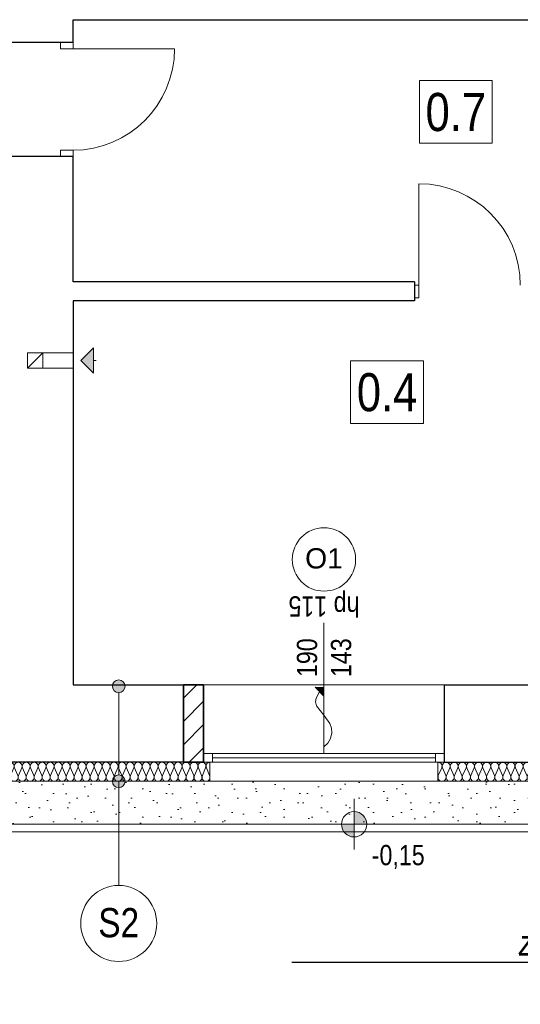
# Model space of a CAD drawing. Extents: x -543332 to -323966, y -9028 to 137422.
# Tile 16 of 250: x -488771 to -484818, y 30947 to 38718. Entities that reach past the tile are written whole.
import ezdxf
from ezdxf import colors
from ezdxf.entities.mleader import LeaderData, LeaderLine
from ezdxf.math import Vec2, Vec3

# ---------------------------------------------------------------- set-up
doc = ezdxf.new("R2010")
doc.units = 0
doc.header["$MEASUREMENT"] = 0
for name, color, linetype, lineweight in [('$ IE_OPISY', 7, 'Continuous', 25), ('A-Okna_Nr_Pióra__9', 8, 'Continuous', 9), ('Arch ocieplenie_Nr_Pióra__44', 8, 'Continuous', 9), ('Arch ocieplenie_Nr_Pióra__9', 8, 'Continuous', 9), ('Arch okna_Nr_Pióra__82', 8, 'Continuous', 20), ('Arch opisy okien_Nr_Pióra__9', 8, 'Continuous', 9), ('Arch opisy_Nr_Pióra__1', 8, 'Continuous', 25), ('Arch opisy_Nr_Pióra__21', 8, 'Continuous', 9), ('Arch opisy_Nr_Pióra__9', 8, 'Continuous', 9), ('Arch teren_Nr_Pióra__5', 8, 'Continuous', 13), ('Arch wykończenie_Nr_Pióra__3', 8, 'Continuous', 18), ('Arch zmurowania_Nr_Pióra__21', 8, 'Continuous', 9), ('Arch zmurowania_Nr_Pióra__27', 8, 'Continuous', 35), ('INWENT OPISY_Nr_Pióra__21', 8, 'Continuous', 9), ('INWENT RZĘDNE_Nr_Pióra__21', 8, 'Continuous', 9), ('INWENT. DRZWI_Nr_Pióra__5', 8, 'Continuous', 13), ('INWENT. OKNA_Nr_Pióra__21', 8, 'Continuous', 9), ('INWENT. OKNA_Nr_Pióra__5', 8, 'Continuous', 13), ('INWENT.ŚCIANY_Nr_Pióra__1', 8, 'Continuous', 25), ('INWENT.ŚCIANY_Nr_Pióra__21', 8, 'Continuous', 9), ('Istniejące kominy_Nr_Pióra__21', 8, 'Continuous', 9)]:
    doc.layers.add(name, color=color, linetype=linetype, lineweight=lineweight)
for name, color, linetype in [('A-Okna', 8, 'Continuous'), ('Arch ocieplenie', 8, 'Continuous'), ('Arch opisy', 8, 'Continuous'), ('Arch zmurowania', 8, 'Continuous'), ('INWENT RZĘDNE', 8, 'Continuous'), ('Istniejące kominy', 8, 'Continuous')]:
    doc.layers.add(name, color=color, linetype=linetype)
doc.styles.add('GENERATED_STYLE_10', font='arial.ttf')
doc.styles.add('GENERATED_STYLE_3', font='ARIALN.TTF')
doc.styles.add('GENERATED_STYLE_4', font='ARIALN.TTF')
doc.styles.add('GENERATED_STYLE_7', font='ARIALN.TTF')
doc.styles.add('ROMANS', font='romans.shx', dxfattribs={"width": 0.85})

# ---------------------------------------------------------------- blocks, each defined once
blk = doc.blocks.new('Izolacja cieplna 14_3', base_point=(-489098.3, 32857.6))
at = {"layer": 'Arch ocieplenie_Nr_Pióra__44', "linetype": 'Continuous'}
for p, q in [((-489095.7, 32752.3), (-489069.4, 32812.9)), ((-489064.1, 32812.9), (-489037.9, 32752.3)), ((-489032.6, 32752.3), (-489006.3, 32812.9)), ((-489001, 32812.9), (-488974.8, 32752.3)), ((-488969.5, 32752.3), (-488943.2, 32812.9)), ((-488937.9, 32812.9), (-488911.7, 32752.3)), ((-488906.4, 32752.3), (-488880.1, 32812.9)), ((-488874.8, 32812.9), (-488848.6, 32752.3)), ((-488843.3, 32752.3), (-488817, 32812.9)), ((-488811.7, 32812.9), (-488785.5, 32752.3)), ((-488780.2, 32752.3), (-488753.9, 32812.9)), ((-488748.6, 32812.9), (-488722.4, 32752.3)), ((-488717.1, 32752.3), (-488690.8, 32812.9)), ((-488685.5, 32812.9), (-488659.3, 32752.3)), ((-488654, 32752.3), (-488627.7, 32812.9)), ((-488622.4, 32812.9), (-488596.1, 32752.3)), ((-488590.8, 32752.3), (-488564.6, 32812.9)), ((-488559.3, 32812.9), (-488533, 32752.3)), ((-488527.7, 32752.3), (-488501.5, 32812.9)), ((-488496.2, 32812.9), (-488469.9, 32752.3)), ((-488464.6, 32752.3), (-488438.4, 32812.9)), ((-488433.1, 32812.9), (-488406.8, 32752.3)), ((-488401.5, 32752.3), (-488375.3, 32812.9)), ((-488370, 32812.9), (-488343.7, 32752.3)), ((-488338.4, 32752.3), (-488312.2, 32812.9)), ((-488306.9, 32812.9), (-488280.6, 32752.3)), ((-488275.3, 32752.3), (-488249.1, 32812.9)), ((-488243.8, 32812.9), (-488217.5, 32752.3)), ((-488212.2, 32752.3), (-488186, 32812.9)), ((-488180.7, 32812.9), (-488154.4, 32752.3)), ((-488149.1, 32752.3), (-488122.9, 32812.9)), ((-488117.6, 32812.9), (-488091.3, 32752.3)), ((-488086, 32752.3), (-488059.8, 32812.9)), ((-488054.5, 32812.9), (-488028.2, 32752.3)), ((-488022.9, 32752.3), (-487996.7, 32812.9)), ((-487991.4, 32812.9), (-487965.1, 32752.3)), ((-487959.8, 32752.3), (-487933.6, 32812.9)), ((-487928.3, 32812.9), (-487902, 32752.3)), ((-487896.7, 32752.3), (-487870.5, 32812.9)), ((-487865.2, 32812.9), (-487838.9, 32752.3)), ((-487833.6, 32752.3), (-487807.4, 32812.9)), ((-487802.1, 32812.9), (-487775.8, 32752.3)), ((-487770.5, 32752.3), (-487744.3, 32812.9)), ((-487739, 32812.9), (-487712.7, 32752.3)), ((-487707.4, 32752.3), (-487681.1, 32812.9)), ((-487675.8, 32812.9), (-487649.6, 32752.3)), ((-487644.3, 32752.3), (-487618, 32812.9)), ((-487612.7, 32812.9), (-487586.5, 32752.3)), ((-487581.2, 32752.3), (-487554.9, 32812.9)), ((-487549.6, 32812.9), (-487523.4, 32752.3)), ((-487518.1, 32752.3), (-487491.8, 32812.9)), ((-487486.5, 32812.9), (-487460.3, 32752.3)), ((-487455, 32752.3), (-487428.7, 32812.9)), ((-487423.4, 32812.9), (-487397.2, 32752.3)), ((-487391.9, 32752.3), (-487365.6, 32812.9)), ((-487360.3, 32812.9), (-487334.1, 32752.3)), ((-487328.8, 32752.3), (-487302.5, 32812.9)), ((-487297.2, 32812.9), (-487271, 32752.3))]:
    blk.add_line(p, q, dxfattribs=at)
for centre, start_param, end_param in [((-489098.3, 32825.7), 4.299596, 6.283185), ((-489035.2, 32825.7), 4.299595, 8.266774), ((-488972.1, 32825.7), 4.299595, 8.266774), ((-488909, 32825.7), 4.299595, 8.266774), ((-488845.9, 32825.7), 4.299595, 8.266774), ((-488782.8, 32825.7), 4.299595, 8.266774), ((-488719.7, 32825.7), 4.299595, 8.266774), ((-488656.6, 32825.7), 4.299595, 8.266774), ((-488593.5, 32825.7), 4.299595, 8.266774), ((-488530.4, 32825.7), 4.299595, 8.266774), ((-488467.3, 32825.7), 4.299595, 8.266774), ((-488404.2, 32825.7), 4.299595, 8.266774), ((-488341.1, 32825.7), 4.299595, 8.266774), ((-488278, 32825.7), 4.299595, 8.266774), ((-488214.9, 32825.7), 4.299595, 8.266774), ((-488151.8, 32825.7), 4.299595, 8.266774), ((-488088.7, 32825.7), 4.299595, 8.266774), ((-488025.6, 32825.7), 4.299595, 8.266774), ((-487962.5, 32825.7), 4.299595, 8.266774), ((-487899.4, 32825.7), 4.299595, 8.266774), ((-487836.3, 32825.7), 4.299595, 8.266774), ((-487773.2, 32825.7), 4.299595, 8.266774), ((-487710.1, 32825.7), 4.299595, 8.266774), ((-487646.9, 32825.7), 4.299595, 8.266774), ((-487583.8, 32825.7), 4.299595, 8.266774), ((-487520.7, 32825.7), 4.299595, 8.266774), ((-487457.6, 32825.7), 4.299595, 8.266774), ((-487394.5, 32825.7), 4.299595, 8.266774), ((-487331.4, 32825.7), 4.299595, 8.266774), ((-487268.3, 32825.7), 0, 1.983589), ((-489066.8, 32739.5), 1.158003, 5.125183), ((-489003.7, 32739.5), 1.158003, 5.125183), ((-488940.6, 32739.5), 1.158003, 5.125183), ((-488877.5, 32739.5), 1.158003, 5.125183), ((-488814.4, 32739.5), 1.158003, 5.125183), ((-488751.3, 32739.5), 1.158003, 5.125183), ((-488688.2, 32739.5), 1.158003, 5.125183), ((-488625, 32739.5), 1.158003, 5.125183), ((-488561.9, 32739.5), 1.158003, 5.125183), ((-488498.8, 32739.5), 1.158003, 5.125183), ((-488435.7, 32739.5), 1.158003, 5.125183), ((-488372.6, 32739.5), 1.158003, 5.125183), ((-488309.5, 32739.5), 1.158003, 5.125183), ((-488246.4, 32739.5), 1.158003, 5.125183), ((-488183.3, 32739.5), 1.158003, 5.125183), ((-488120.2, 32739.5), 1.158003, 5.125183), ((-488057.1, 32739.5), 1.158003, 5.125183), ((-487994, 32739.5), 1.158003, 5.125183), ((-487930.9, 32739.5), 1.158003, 5.125183), ((-487867.8, 32739.5), 1.158003, 5.125183), ((-487804.7, 32739.5), 1.158003, 5.125183), ((-487741.6, 32739.5), 1.158003, 5.125183), ((-487678.5, 32739.5), 1.158003, 5.125183), ((-487615.4, 32739.5), 1.158003, 5.125183), ((-487552.3, 32739.5), 1.158003, 5.125183), ((-487489.2, 32739.5), 1.158003, 5.125183), ((-487426.1, 32739.5), 1.158003, 5.125183), ((-487363, 32739.5), 1.158003, 5.125183), ((-487299.9, 32739.5), 1.158003, 5.125183)]:
    blk.add_ellipse(centre, major_axis=(0, 31.9), ratio=0.989029, start_param=start_param, end_param=end_param, dxfattribs=at)
blk = doc.blocks.new('Izolacja cieplna 14_16', base_point=(-485468.3, 32857.6))
at = {"layer": 'Arch ocieplenie_Nr_Pióra__9', "linetype": 'Continuous'}
for p, q in [((-485465.6, 32752.3), (-485439, 32812.9)), ((-485433.6, 32812.9), (-485407, 32752.3)), ((-485401.6, 32752.3), (-485375, 32812.9)), ((-485369.6, 32812.9), (-485343, 32752.3)), ((-485337.6, 32752.3), (-485311, 32812.9)), ((-485305.6, 32812.9), (-485279, 32752.3)), ((-485273.6, 32752.3), (-485247, 32812.9)), ((-485241.6, 32812.9), (-485215, 32752.3)), ((-485209.6, 32752.3), (-485183, 32812.9)), ((-485177.6, 32812.9), (-485151, 32752.3)), ((-485145.6, 32752.3), (-485119, 32812.9)), ((-485113.6, 32812.9), (-485087, 32752.3)), ((-485081.6, 32752.3), (-485055, 32812.9)), ((-485049.6, 32812.9), (-485023, 32752.3)), ((-485017.6, 32752.3), (-484991, 32812.9)), ((-484985.6, 32812.9), (-484959, 32752.3)), ((-484953.6, 32752.3), (-484927, 32812.9)), ((-484921.6, 32812.9), (-484895, 32752.3)), ((-484889.6, 32752.3), (-484863, 32812.9)), ((-484857.6, 32812.9), (-484831, 32752.3)), ((-484825.6, 32752.3), (-484799, 32812.9)), ((-484793.6, 32812.9), (-484767, 32752.3)), ((-484761.6, 32752.3), (-484735, 32812.9)), ((-484729.6, 32812.9), (-484703, 32752.3)), ((-484697.6, 32752.3), (-484671, 32812.9)), ((-484665.6, 32812.9), (-484639, 32752.3)), ((-484633.6, 32752.3), (-484607, 32812.9)), ((-484601.6, 32812.9), (-484575, 32752.3)), ((-484569.6, 32752.3), (-484543, 32812.9)), ((-484537.6, 32812.9), (-484511, 32752.3)), ((-484505.6, 32752.3), (-484479, 32812.9)), ((-484473.6, 32812.9), (-484447, 32752.3)), ((-484441.6, 32752.3), (-484415, 32812.9)), ((-484409.6, 32812.9), (-484383, 32752.3)), ((-484377.6, 32752.3), (-484351, 32812.9)), ((-484345.6, 32812.9), (-484319, 32752.3)), ((-484313.6, 32752.3), (-484287, 32812.9)), ((-484281.6, 32812.9), (-484255, 32752.3)), ((-484249.6, 32752.3), (-484223, 32812.9)), ((-484217.6, 32812.9), (-484191, 32752.3)), ((-484185.6, 32752.3), (-484159, 32812.9)), ((-484153.6, 32812.9), (-484127, 32752.3)), ((-484121.6, 32752.3), (-484095, 32812.9)), ((-484089.6, 32812.9), (-484063, 32752.3)), ((-484057.6, 32752.3), (-484031, 32812.9)), ((-484025.6, 32812.9), (-483999, 32752.3)), ((-483993.6, 32752.3), (-483967, 32812.9)), ((-483961.6, 32812.9), (-483935, 32752.3)), ((-483929.6, 32752.3), (-483903, 32812.9)), ((-483897.6, 32812.9), (-483871, 32752.3)), ((-483865.6, 32752.3), (-483839, 32812.9)), ((-483833.6, 32812.9), (-483807, 32752.3)), ((-483801.6, 32752.3), (-483775, 32812.9)), ((-483769.6, 32812.9), (-483743, 32752.3)), ((-483737.6, 32752.3), (-483711, 32812.9)), ((-483705.6, 32812.9), (-483679, 32752.3)), ((-483673.6, 32752.3), (-483647, 32812.9)), ((-483641.6, 32812.9), (-483615, 32752.3)), ((-483609.6, 32752.3), (-483583, 32812.9)), ((-483577.6, 32812.9), (-483551, 32752.3)), ((-483545.6, 32752.3), (-483519, 32812.9)), ((-483513.6, 32812.9), (-483487, 32752.3)), ((-483481.6, 32752.3), (-483455, 32812.9)), ((-483449.6, 32812.9), (-483423, 32752.3)), ((-483417.6, 32752.3), (-483391, 32812.9)), ((-483385.6, 32812.9), (-483359, 32752.3)), ((-483353.6, 32752.3), (-483327, 32812.9)), ((-483321.6, 32812.9), (-483295, 32752.3)), ((-483289.6, 32752.3), (-483263, 32812.9)), ((-483257.6, 32812.9), (-483231, 32752.3)), ((-483225.6, 32752.3), (-483199, 32812.9)), ((-483193.6, 32812.9), (-483167, 32752.3)), ((-483161.6, 32752.3), (-483135, 32812.9)), ((-483129.6, 32812.9), (-483103, 32752.3)), ((-483097.6, 32752.3), (-483071, 32812.9)), ((-483065.6, 32812.9), (-483039, 32752.3)), ((-483033.6, 32752.3), (-483007, 32812.9)), ((-483001.6, 32812.9), (-482975, 32752.3)), ((-482969.6, 32752.3), (-482943, 32812.9)), ((-482937.6, 32812.9), (-482911, 32752.3))]:
    blk.add_line(p, q, dxfattribs=at)
for centre, start_param, end_param in [((-485468.3, 32825.7), 5.870392, 7.853982), ((-485404.3, 32825.7), 5.870392, 9.837571), ((-485340.3, 32825.7), 5.870392, 9.837571), ((-485276.3, 32825.7), 5.870392, 9.837571), ((-485212.3, 32825.7), 5.870392, 9.837571), ((-485148.3, 32825.7), 5.870392, 9.837571), ((-485084.3, 32825.7), 5.870392, 9.837571), ((-485020.3, 32825.7), 5.870392, 9.837571), ((-484956.3, 32825.7), 5.870392, 9.837571), ((-484892.3, 32825.7), 5.870392, 9.837571), ((-484828.3, 32825.7), 5.870392, 9.837571), ((-484764.3, 32825.7), 5.870392, 9.837571), ((-484700.3, 32825.7), 5.870392, 9.837571), ((-484636.3, 32825.7), 5.870392, 9.837571), ((-484572.3, 32825.7), 5.870392, 9.837571), ((-484508.3, 32825.7), 5.870392, 9.837571), ((-484444.3, 32825.7), 5.870392, 9.837571), ((-484380.3, 32825.7), 5.870392, 9.837571), ((-484316.3, 32825.7), 5.870392, 9.837571), ((-484252.3, 32825.7), 5.870392, 9.837571), ((-484188.3, 32825.7), 5.870392, 9.837571), ((-484124.3, 32825.7), 5.870392, 9.837571), ((-484060.3, 32825.7), 5.870392, 9.837571), ((-483996.3, 32825.7), 5.870392, 9.837571), ((-483932.3, 32825.7), 5.870392, 9.837571), ((-483868.3, 32825.7), 5.870392, 9.837571), ((-483804.3, 32825.7), 5.870392, 9.837571), ((-483740.3, 32825.7), 5.870392, 9.837571), ((-483676.3, 32825.7), 5.870392, 9.837571), ((-483612.3, 32825.7), 5.870392, 9.837571), ((-483548.3, 32825.7), 5.870392, 9.837571), ((-483484.3, 32825.7), 5.870392, 9.837571), ((-483420.3, 32825.7), 5.870392, 9.837571), ((-483356.3, 32825.7), 5.870392, 9.837571), ((-483292.3, 32825.7), 5.870392, 9.837571), ((-483228.3, 32825.7), 5.870392, 9.837571), ((-483164.3, 32825.7), 5.870392, 9.837571), ((-483100.3, 32825.7), 5.870392, 9.837571), ((-483036.3, 32825.7), 5.870392, 9.837571), ((-482972.3, 32825.7), 5.870392, 9.837571), ((-482908.3, 32825.7), 1.570796, 3.554385), ((-485436.3, 32739.5), 2.728799, 6.695979), ((-485372.3, 32739.5), 2.728799, 6.695979), ((-485308.3, 32739.5), 2.728799, 6.695979), ((-485244.3, 32739.5), 2.728799, 6.695979), ((-485180.3, 32739.5), 2.728799, 6.695979), ((-485116.3, 32739.5), 2.728799, 6.695979), ((-485052.3, 32739.5), 2.728799, 6.695979), ((-484988.3, 32739.5), 2.728799, 6.695979), ((-484924.3, 32739.5), 2.728799, 6.695979), ((-484860.3, 32739.5), 2.728799, 6.695979), ((-484796.3, 32739.5), 2.728799, 6.695979), ((-484732.3, 32739.5), 2.728799, 6.695979), ((-484668.3, 32739.5), 2.728799, 6.695979), ((-484604.3, 32739.5), 2.728799, 6.695979), ((-484540.3, 32739.5), 2.728799, 6.695979), ((-484476.3, 32739.5), 2.728799, 6.695979), ((-484412.3, 32739.5), 2.728799, 6.695979), ((-484348.3, 32739.5), 2.728799, 6.695979), ((-484284.3, 32739.5), 2.728799, 6.695979), ((-484220.3, 32739.5), 2.728799, 6.695979), ((-484156.3, 32739.5), 2.728799, 6.695979), ((-484092.3, 32739.5), 2.728799, 6.695979), ((-484028.3, 32739.5), 2.728799, 6.695979), ((-483964.3, 32739.5), 2.728799, 6.695979), ((-483900.3, 32739.5), 2.728799, 6.695979), ((-483836.3, 32739.5), 2.728799, 6.695979), ((-483772.3, 32739.5), 2.728799, 6.695979), ((-483708.3, 32739.5), 2.728799, 6.695979), ((-483644.3, 32739.5), 2.728799, 6.695979), ((-483580.3, 32739.5), 2.728799, 6.695979), ((-483516.3, 32739.5), 2.728799, 6.695979), ((-483452.3, 32739.5), 2.728799, 6.695979), ((-483388.3, 32739.5), 2.728799, 6.695979), ((-483324.3, 32739.5), 2.728799, 6.695979), ((-483260.3, 32739.5), 2.728799, 6.695979), ((-483196.3, 32739.5), 2.728799, 6.695979), ((-483132.3, 32739.5), 2.728799, 6.695979), ((-483068.3, 32739.5), 2.728799, 6.695979), ((-483004.3, 32739.5), 2.728799, 6.695979), ((-482940.3, 32739.5), 2.728799, 6.695979)]:
    blk.add_ellipse(centre, major_axis=(32, 0), ratio=0.996929, start_param=start_param, end_param=end_param, dxfattribs=at)
blk = doc.blocks.new('Ściana_2', base_point=(-487318.3, 32857.6))
at = {"layer": 'Arch zmurowania_Nr_Pióra__21', "linetype": 'Continuous'}
h = blk.add_hatch(dxfattribs=at)
h.set_pattern_fill('Common_Brick', color=256, style=0, pattern_type=2)
h.set_pattern_definition([(45, (0, 0), (-91.923878, 91.923878), [])])
h.paths.add_polyline_path([(-487318.3, 33467.6), (-487478.3, 33467.6), (-487478.3, 32857.6), (-487318.3, 32857.6)], flags=0)
at = {"layer": 'Arch zmurowania_Nr_Pióra__27', "linetype": 'Continuous'}
for p, q in [((-487318.3, 33467.6), (-487478.3, 33467.6)), ((-487478.3, 33467.6), (-487478.3, 32857.6)), ((-487318.3, 32857.6), (-487318.3, 33467.6)), ((-487478.3, 32857.6), (-487318.3, 32857.6))]:
    blk.add_line(p, q, dxfattribs=at)
blk = doc.blocks.new('Linia_3', base_point=(-488288.3, 36027.6))
at = {"layer": 'Istniejące kominy_Nr_Pióra__21', "linetype": 'Continuous'}
blk.add_hatch(color=256, dxfattribs=at).paths.add_polyline_path([(-488288.3, 36027.6), (-488188.3, 36127.6), (-488188.3, 35927.6)], flags=0)
for p, q in [((-488288.3, 36027.6), (-488188.3, 36127.6)), ((-488188.3, 36127.6), (-488188.3, 35927.6)), ((-488288.3, 36027.6), (-488188.3, 35927.6)), ((-488188.3, 36027.6), (-488168.3, 36027.6))]:
    blk.add_line(p, q, dxfattribs=at)
blk = doc.blocks.new('Krzywa_6', base_point=(-486368.3, 32977.9))
at = {"layer": 'A-Okna_Nr_Pióra__9', "linetype": 'Continuous'}
blk.add_hatch(color=256, dxfattribs=at).paths.add_polyline_path([(-486368.3, 33448.5), (-486368.7, 33377.8), (-486439, 33448.9)], flags=0)
for p, q in [((-486368.3, 33448.5), (-486439, 33448.9)), ((-486368.7, 33377.8), (-486439, 33448.9)), ((-486368.3, 33448.5), (-486368.7, 33377.8))]:
    blk.add_line(p, q, dxfattribs=at)
at = {"layer": 'A-Okna_Nr_Pióra__9', "linetype": 'Continuous', "flags": 128}
blk.add_lwpolyline([(-486368.3, 32977.9), (-486339.2, 33009.1), (-486317.9, 33044.1), (-486305.7, 33088.8), (-486308.2, 33127.5), (-486321.2, 33164), (-486368.3, 33228.5), (-486427.9, 33301.8), (-486435, 33333.8), (-486431, 33363.7), (-486403.9, 33413.3)], dxfattribs=at)
blk = doc.blocks.new('Koty wysokościowe_30', base_point=(-486130.6, 32367.6))
at = {"layer": 'INWENT RZĘDNE_Nr_Pióra__21', "linetype": 'Continuous'}
for points in [[(-486130.6, 32367.6), (-486030.6, 32367.6), (-486038.2, 32405.9), (-486059.9, 32438.3), (-486092.4, 32460), (-486130.6, 32467.6)], [(-486130.6, 32367.6), (-486230.6, 32367.6), (-486223, 32329.4), (-486201.3, 32296.9), (-486168.9, 32275.2), (-486130.6, 32267.6)]]:
    blk.add_hatch(color=256, dxfattribs=at).paths.add_polyline_path(points, flags=0)
for p, q in [((-486130.6, 32167.6), (-486130.6, 32567.6)), ((-486330.6, 32367.6), (-485930.6, 32367.6))]:
    blk.add_line(p, q, dxfattribs=at)
blk.add_circle((-486130.6, 32367.6), 100, dxfattribs=at)
at = {"layer": 'INWENT RZĘDNE_Nr_Pióra__21', "insert": (-485991, 32014.9), "char_height": 160, "attachment_point": 7, "style": 'GENERATED_STYLE_3'}
blk.add_mtext('{-0,15}', dxfattribs=at)
blk = doc.blocks.new('Linia_31', base_point=(-487988.9, 33457.6))
at = {"layer": 'Arch opisy_Nr_Pióra__21', "linetype": 'Continuous'}
for points in [[(-487938.9, 33457.6), (-487942.7, 33476.8), (-487953.5, 33493), (-487969.7, 33503.8), (-487988.9, 33507.6), (-488008, 33503.8), (-488024.2, 33493), (-488035.1, 33476.8), (-488038.9, 33457.6), (-488035.1, 33438.5), (-488024.2, 33422.3), (-488008, 33411.4), (-487988.9, 33407.6), (-487969.7, 33411.4), (-487953.5, 33422.3), (-487942.7, 33438.5)], [(-487938.9, 32707.6), (-487942.7, 32726.8), (-487953.5, 32743), (-487969.7, 32753.8), (-487988.9, 32757.6), (-488008, 32753.8), (-488024.2, 32743), (-488035.1, 32726.8), (-488038.9, 32707.6), (-488035.1, 32688.5), (-488024.2, 32672.3), (-488008, 32661.4), (-487988.9, 32657.6), (-487969.7, 32661.4), (-487953.5, 32672.3), (-487942.7, 32688.5)]]:
    blk.add_hatch(color=256, dxfattribs=at).paths.add_polyline_path(points, flags=0)
blk.add_line((-487988.9, 33407.6), (-487988.9, 32757.6), dxfattribs=at)
for centre in [(-487988.9, 33457.6), (-487988.9, 32707.6)]:
    blk.add_circle(centre, 50, dxfattribs=at)
blk = doc.blocks.new('Linia_32', base_point=(-487988.9, 32707.6))
at = {"layer": 'Arch opisy_Nr_Pióra__21', "linetype": 'Continuous'}
blk.add_line((-487988.9, 32707.6), (-487988.9, 31885), dxfattribs=at)
blk.add_circle((-487988.9, 31585), 300, dxfattribs=at)

msp = doc.modelspace()

# ---------------------------------------------------------------- hatches: boundary and pattern name
at = {"layer": 'Arch okna_Nr_Pióra__82', "linetype": 'Continuous'}
h = msp.add_hatch(dxfattribs=at)
h.set_pattern_fill('Render', color=256, style=0, pattern_type=2)
h.set_pattern_definition([(45, (0, 350), (-111.36932, 111.36932), [0, -105, 0, -157.5]), (110, (350, 350), (148.00159, 53.868173), [0, -77, 0, -133])])
h.paths.add_polyline_path([(-481433.3, 32707.6), (-489038.3, 32707.6), (-489038.3, 32367.6), (-481433.3, 32367.6)], flags=0)

# ---------------------------------------------------------------- linework, layer by layer
at = {"layer": 'Arch opisy_Nr_Pióra__9', "linetype": 'Continuous'}
msp.add_circle((-486368.3, 34457.6), 250, dxfattribs=at)
at = {"layer": 'Arch teren_Nr_Pióra__5', "linetype": 'Continuous'}
for p, q in [((-481433.3, 32367.6), (-489038.3, 32367.6)), ((-481433.3, 32307.6), (-489098.3, 32307.6))]:
    msp.add_line(p, q, dxfattribs=at)
at = {"layer": 'Arch wykończenie_Nr_Pióra__3', "linetype": 'Continuous'}
for p, q in [((-487268.3, 32707.6), (-487268.3, 32857.6)), ((-485468.3, 32707.6), (-485468.3, 32857.6)), ((-489098.3, 32707.6), (-487268.3, 32707.6)), ((-485468.3, 32707.6), (-482908.3, 32707.6))]:
    msp.add_line(p, q, dxfattribs=at)
at = {"layer": 'INWENT. DRZWI_Nr_Pióra__5', "linetype": 'Continuous'}
for p, q in [((-488448.3, 38487.6), (-488448.3, 38537.6)), ((-488348.3, 38487.6), (-488448.3, 38487.6)), ((-488348.3, 38537.6), (-488348.3, 38487.6)), ((-488348.3, 38487.6), (-487548.3, 38487.6)), ((-488348.3, 37687.6), (-488448.3, 37687.6)), ((-488448.3, 37687.6), (-488448.3, 37637.6)), ((-488348.3, 37637.6), (-488348.3, 37687.6)), ((-485618.3, 36622.6), (-485618.3, 37422.6)), ((-485653.3, 36622.6), (-485618.3, 36622.6)), ((-485618.3, 36622.6), (-485618.3, 36522.6)), ((-485618.3, 36522.6), (-485653.3, 36522.6))]:
    msp.add_line(p, q, dxfattribs=at)
for centre, start, end in [((-488348.3, 38487.6), 270, 0), ((-485618.3, 36622.6), 0, 90)]:
    msp.add_arc(centre, 800, start, end, dxfattribs=at)
at = {"layer": 'INWENT. OKNA_Nr_Pióra__5', "linetype": 'Continuous'}
for p, q in [((-486368.3, 32927.6), (-486368.3, 33957.6)), ((-485418.3, 32927.6), (-487318.3, 32927.6)), ((-487248.3, 32857.6), (-487248.3, 32927.6)), ((-487248.3, 32892.6), (-485488.3, 32892.6)), ((-485488.3, 32857.6), (-485488.3, 32927.6)), ((-485418.3, 32857.6), (-487318.3, 32857.6))]:
    msp.add_line(p, q, dxfattribs=at)
at = {"layer": 'INWENT.ŚCIANY_Nr_Pióra__1', "linetype": 'Continuous'}
for p, q in [((-488348.3, 38717.6), (-481158.3, 38717.6)), ((-488348.3, 38537.6), (-488348.3, 38717.6)), ((-488348.3, 38537.6), (-488948.3, 38537.6)), ((-488348.3, 37637.6), (-488948.3, 37637.6)), ((-488348.3, 36647.6), (-488348.3, 37637.6)), ((-485653.3, 36647.6), (-488348.3, 36647.6)), ((-485653.3, 36647.6), (-485653.3, 36497.6)), ((-488348.3, 36497.6), (-488348.3, 33467.6)), ((-485653.3, 36497.6), (-488348.3, 36497.6)), ((-488348.3, 33467.6), (-487478.3, 33467.6)), ((-487478.3, 33467.6), (-487478.3, 33137.6)), ((-485418.3, 33467.6), (-485418.3, 33137.6)), ((-485418.3, 33467.6), (-483388.3, 33467.6)), ((-487478.3, 33137.6), (-487478.3, 32857.6)), ((-485418.3, 33137.6), (-485418.3, 32857.6)), ((-487478.3, 32857.6), (-488858.3, 32857.6)), ((-485418.3, 32857.6), (-482958.3, 32857.6))]:
    msp.add_line(p, q, dxfattribs=at)
at = {"layer": 'INWENT.ŚCIANY_Nr_Pióra__21', "linetype": 'Continuous'}
for p, q in [((-487478.3, 33467.6), (-485418.3, 33467.6)), ((-487268.3, 32707.6), (-485468.3, 32707.6))]:
    msp.add_line(p, q, dxfattribs=at)
at = {"layer": 'Istniejące kominy_Nr_Pióra__21', "linetype": 'Continuous'}
for p, q in [((-488708.3, 36087.6), (-488588.3, 36087.6)), ((-488708.3, 35967.6), (-488708.3, 36087.6)), ((-488708.3, 35967.6), (-488588.3, 36087.6)), ((-488588.3, 36087.6), (-488588.3, 35967.6)), ((-488348.3, 36087.6), (-488588.3, 36087.6)), ((-488588.3, 35967.6), (-488708.3, 35967.6)), ((-488588.3, 35967.6), (-488348.3, 35967.6))]:
    msp.add_line(p, q, dxfattribs=at)

# ---------------------------------------------------------------- block references
at = {"layer": 'A-Okna', "color": 135, "linetype": 'Continuous', "lineweight": 9, "true_color": 0x3dad99}
msp.add_blockref('Krzywa_6', (-486368.3, 32977.9), dxfattribs=at)
at = {"layer": 'Arch ocieplenie', "color": 104, "linetype": 'Continuous', "lineweight": 13, "true_color": 0x029e21}
for name, p in [('Izolacja cieplna 14_3', (-489098.3, 32857.6)), ('Izolacja cieplna 14_16', (-485468.3, 32857.6))]:
    msp.add_blockref(name, p, dxfattribs=at)
at = {"layer": 'Arch opisy', "linetype": 'Continuous'}
for name, p in [('Linia_31', (-487988.9, 33457.6)), ('Linia_32', (-487988.9, 32707.6))]:
    msp.add_blockref(name, p, dxfattribs=at)
at = {"layer": 'Arch zmurowania'}
msp.add_blockref('Ściana_2', (-487318.3, 32857.6), dxfattribs=at)
at = {"layer": 'INWENT RZĘDNE'}
msp.add_blockref('Koty wysokościowe_30', (-486130.6, 32367.6), dxfattribs=at)
at = {"layer": 'Istniejące kominy', "linetype": 'Continuous'}
msp.add_blockref('Linia_3', (-488288.3, 36027.6), dxfattribs=at)

# ---------------------------------------------------------------- texts
at = {"layer": 'Arch opisy okien_Nr_Pióra__9', "linetype": 'Continuous', "insert": (-486368.3, 34546.8), "char_height": 160, "attachment_point": 2, "style": 'GENERATED_STYLE_10'}
msp.add_mtext('{O1}', dxfattribs=at)
at = {"layer": 'Arch opisy_Nr_Pióra__1', "linetype": 'Continuous', "insert": (-487988.9, 31706.4), "char_height": 230, "attachment_point": 2, "style": 'GENERATED_STYLE_7'}
msp.add_mtext('{S2}', dxfattribs=at)
at = {"layer": 'INWENT. OKNA_Nr_Pióra__21', "linetype": 'Continuous', "insert": (-486368.3, 34007), "char_height": 160, "attachment_point": 2, "rotation": 180, "style": 'GENERATED_STYLE_7'}
msp.add_mtext('{hp 115}', dxfattribs=at)
at = {"layer": 'INWENT. OKNA_Nr_Pióra__21', "linetype": 'Continuous', "insert": (-486582.5, 33682.6), "char_height": 160, "width": 709.227, "attachment_point": 2, "rotation": 90, "line_spacing_factor": 1.007581, "style": 'GENERATED_STYLE_7'}
msp.add_mtext('{190\\P143}', dxfattribs=at)

# ---------------------------------------------------------------- leaders
at = {"layer": '$ IE_OPISY', "color": 7, "lineweight": 30}
ml = msp.add_multileader_mtext('Standard', dxfattribs=at)
ml.set_content('\\Q10;\\W0.8;zasilić z istn obwodu oświetleniowego', color=7, style='ROMANS')
ml.set_leader_properties()
ml.build(insert=Vec2(0, 0))
ml.multileader.update_dxf_attribs({"text_left_attachment_type": 6, "text_right_attachment_type": 6, "dogleg_length": 0.36, "arrow_head_size": 70})
ctx = ml.context
ctx.base_point, ctx.char_height, ctx.arrow_head_size, ctx.landing_gap_size, ctx.plane_origin = Vec3(-484849, 31276.8), 200, 70, 0.9, Vec3(-507686.8, 34362.6)
ctx.left_attachment, ctx.right_attachment = 6, 6
notes = []
notes.append((ctx, [(0, (1, 1, 0), (-482225.3, 31276.8), (-1, 0), 0.36, [(0, [(-480904, 32541.8)], 0, [])])]))
ctx.mtext.insert, ctx.mtext.rotation, ctx.mtext.width, ctx.mtext.defined_height, ctx.mtext.flow_direction = Vec3(-484848.1, 31543.5), 6.283185, 4429.801, 382.9, 5
for ctx, leaders in notes:
    for number, flags, end, landing, length, lines in leaders:
        leader = LeaderData()
        leader.index, (leader.has_last_leader_line, leader.has_dogleg_vector, leader.attachment_direction) = number, flags
        leader.last_leader_point, leader.dogleg_vector, leader.dogleg_length = Vec3(end), Vec3(landing), length
        for number, points, colour, breaks in lines:
            line = LeaderLine()
            line.index, line.vertices, line.color, line.breaks = number, Vec3.list(points), colors.encode_raw_color(colour), breaks
            leader.lines.append(line)
        ctx.leaders.append(leader)

# ---------------------------------------------------------------- wipeouts: each hides what was drawn before it
at = {"linetype": 'Continuous', "ltscale": 1947248.4826293}
msp.add_wipeout([(-485615.5, 38236.9), (-485039.5, 38236.9), (-485039.5, 37742.8), (-485615.5, 37742.8)], dxfattribs=at).dxf.layer = 'INWENT OPISY_Nr_Pióra__21'
at = {"linetype": 'Continuous', "ltscale": 1948743.154423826}
msp.add_wipeout([(-486158.2, 36025.8), (-485582.2, 36025.8), (-485582.2, 35531.7), (-486158.2, 35531.7)], dxfattribs=at).dxf.layer = 'INWENT OPISY_Nr_Pióra__21'

# ---------------------------------------------------------------- next in the draw order: linework, layer by layer
at = {"layer": 'INWENT OPISY_Nr_Pióra__21', "linetype": 'Continuous', "flags": 128}
for points in [[(-485615.5, 38236.9), (-485039.5, 38236.9), (-485039.5, 37742.8), (-485615.5, 37742.8)], [(-486158.2, 36025.8), (-485582.2, 36025.8), (-485582.2, 35531.7), (-486158.2, 35531.7)]]:
    msp.add_lwpolyline(points, close=True, dxfattribs=at)

# ---------------------------------------------------------------- next in the draw order: texts
at = {"layer": 'INWENT OPISY_Nr_Pióra__21', "linetype": 'Continuous', "char_height": 300, "attachment_point": 8, "style": 'GENERATED_STYLE_4'}
for s, insert in [('{0.7 }', (-485327.5, 37834.8)), ('{0.4 }', (-485870.2, 35623.7))]:
    msp.add_mtext(s, dxfattribs=dict(at, insert=insert))

doc.saveas('drawing.dxf')
